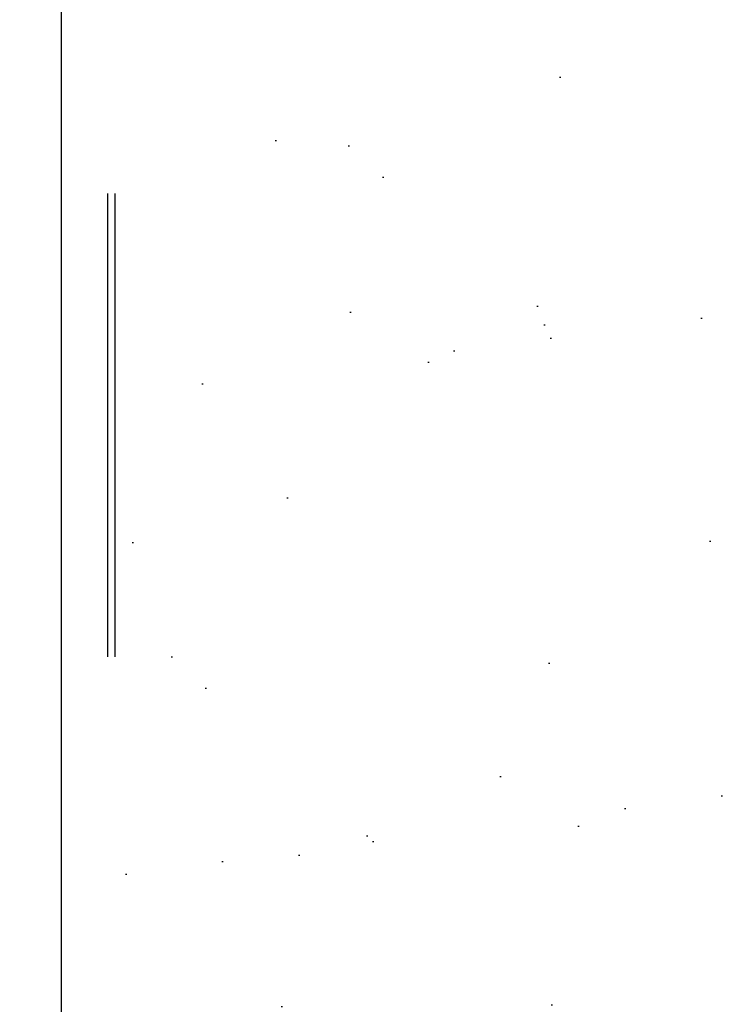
# Model space of a CAD drawing. Header units: inches. Extents: x 168.8 to 189.1, y 234.4 to 247.7.
# Tile 8 of 40: x 174.655 to 174.806, y 242.705 to 242.918. Entities that reach past the tile are written whole.
import ezdxf
from ezdxf import colors
from ezdxf.entities.mleader import LeaderData, LeaderLine
from ezdxf.math import Vec2, Vec3

# ---------------------------------------------------------------- set-up
doc = ezdxf.new("R2010")
doc.units = ezdxf.units.IN
doc.header["$LTSCALE"] = 0.25
doc.header["$MEASUREMENT"] = 0
doc.linetypes.add('HIDDEN2', pattern=[0.1875, 0.125, -0.0625])
doc.layers.add('525', color=7, linetype='Continuous')
doc.layers.add('ANNOTATIONS', color=1, linetype='Continuous')
doc.styles.add('ARIAL', font='arial.ttf', dxfattribs={"height": 0.09375})

msp = doc.modelspace()

# ---------------------------------------------------------------- hatches: boundary and pattern name
at = {"layer": '525'}
h = msp.add_hatch(dxfattribs=at)
h.set_pattern_fill('AR-SAND', color=256, scale=0.04)
h.set_pattern_definition([(37.50000000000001, (182.9191269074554, 236.1543159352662), (-0.002519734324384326, 0.07707295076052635), [0, -0.0608, 0, -0.068, 0, -0.065]), (7.499999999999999, (182.9191269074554, 236.1543159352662), (0.07079106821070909, 0.1128858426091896), [0, -0.0328, 0, -0.05480000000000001, 0, -0.021]), (327.5, (182.8699269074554, 236.1543159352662), (0.1245656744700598, 0.0002263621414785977), [0, -0.02, 0, -0.07200000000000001, 0, -0.094]), (317.5, (182.8699269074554, 236.1543159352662), (0.1202450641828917, 0.03510702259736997), [0, -0.01, 0, -0.0472, 0, -0.05400000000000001])])
h.paths.add_polyline_path([(174.9564719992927, 241.2818450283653), (174.859441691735, 241.241918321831), (174.8085059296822, 241.292819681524), (174.8085059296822, 241.1728378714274), (174.7648467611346, 241.2164676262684), (174.678033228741, 241.1815402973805), (174.678033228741, 240.3719713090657), (174.7658522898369, 240.3719713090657, -0.2553211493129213), (174.7987206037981, 240.354016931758, -0.1436955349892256), (174.8049147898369, 240.3329088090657), (174.8049147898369, 240.2988670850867), (174.8203835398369, 240.2833983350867), (174.8538210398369, 240.2833983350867), (174.8538210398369, 240.3537108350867), (174.9299894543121, 240.3537108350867, -0.4142135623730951), (174.9495207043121, 240.3341795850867)])
h.paths.add_polyline_path([(174.9564719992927, 242.9697276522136), (174.6756126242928, 242.9697276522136), (174.6756126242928, 241.5088672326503), (174.873345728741, 241.5088672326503, 0.4142135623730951), (174.931939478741, 241.5674609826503), (174.931939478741, 241.7182422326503), (174.9564719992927, 241.7182422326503)])
h.paths.add_polyline_path([(174.8972264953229, 242.5549430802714), (174.8974086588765, 242.5575481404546), (174.8966822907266, 242.5560588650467)], flags=0)
h.paths.add_polyline_path([(174.8926836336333, 242.5706638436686, 0.1253768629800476), (174.8619398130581, 242.5706216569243), (174.8741046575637, 242.5584568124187, 0.2309249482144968), (174.8936659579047, 242.5673584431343, 0.0965348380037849)], flags=16)
h.paths.add_polyline_path([(174.9525852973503, 242.5866097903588), (174.9531907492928, 242.587507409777), (174.9530720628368, 242.5876078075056)], flags=16)
edge = h.paths.add_edge_path(flags=16)
edge.add_line((174.9503709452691, 242.5549430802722), (174.952229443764, 242.5511325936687))
edge.add_spline(control_points=[(174.9522294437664, 242.5511325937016), (174.9522294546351, 242.5511327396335), (174.9522656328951, 242.5516184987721), (174.9524129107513, 242.5535959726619), (174.9525240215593, 242.5550878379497), (174.9527102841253, 242.557588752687), (174.9527751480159, 242.5584596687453), (174.9528454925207, 242.5594041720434)], knot_values=[6.727274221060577e-06, 6.727274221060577e-06, 6.727274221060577e-06, 6.727274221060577e-06, 0.04477891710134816, 0.04477891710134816, 0.08955783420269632, 0.08955783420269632, 0.1098279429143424, 0.1098279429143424, 0.1098279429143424, 0.1098279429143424], degree=3, periodic=0)
edge.add_spline(control_points=[(174.9484167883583, 242.5594041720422), (174.9483464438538, 242.5584596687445), (174.9482815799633, 242.5575887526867), (174.9480953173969, 242.5550878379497), (174.9479842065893, 242.5535959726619), (174.947836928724, 242.5516184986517), (174.9478007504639, 242.5511327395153), (174.947800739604, 242.5511325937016)], knot_values=[6.721825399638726e-06, 6.721825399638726e-06, 6.721825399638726e-06, 6.721825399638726e-06, 0.02027683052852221, 0.02027683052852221, 0.0650557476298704, 0.0650557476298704, 0.109827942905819, 0.109827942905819, 0.109827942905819, 0.109827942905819], degree=3, periodic=0)
edge.add_line((174.9508665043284, 242.5556777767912), (174.9503709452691, 242.5549430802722))
edge = h.paths.add_edge_path(flags=16)
edge.add_line((174.8968568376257, 242.5496567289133), (174.8948524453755, 242.553766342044))
edge.add_spline(control_points=[(174.8948524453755, 242.553766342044), (174.8949165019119, 242.5546264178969), (174.8949940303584, 242.5556673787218), (174.8951371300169, 242.5575887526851), (174.8952019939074, 242.5584596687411), (174.8952723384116, 242.5594041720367)], knot_values=[0.05985282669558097, 0.05985282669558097, 0.05985282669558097, 0.05985282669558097, 0.08955783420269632, 0.08955783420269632, 0.1098279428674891, 0.1098279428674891, 0.1098279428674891, 0.1098279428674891], degree=3, periodic=0)
edge.add_spline(control_points=[(174.8952723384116, 242.5594041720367), (174.8953506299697, 242.5605570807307), (174.8954365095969, 242.5618177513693), (174.8956918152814, 242.5655498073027), (174.8958724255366, 242.5681707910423), (174.8962134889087, 242.5730816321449), (174.8963967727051, 242.5757001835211), (174.8967366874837, 242.5805187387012), (174.8968932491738, 242.5827187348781), (174.89710824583, 242.585725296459), (174.8971905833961, 242.5868711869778), (174.8972565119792, 242.5877865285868)], knot_values=[-0.30223659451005, -0.30223659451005, -0.30223659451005, -0.30223659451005, -0.2776665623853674, -0.2776665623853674, -0.2327595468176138, -0.2327595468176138, -0.1878787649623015, -0.1878787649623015, -0.1429979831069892, -0.1429979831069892, -0.1102388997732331, -0.1102388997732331, -0.1102388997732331, -0.1102388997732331], degree=3, periodic=0)
edge.add_line((174.8969072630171, 242.5828708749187), (174.8939313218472, 242.5828708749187))
edge.add_line((174.8939313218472, 242.5828708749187), (174.8948286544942, 242.5842012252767))
edge.add_line((174.8948286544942, 242.5842012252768), (174.897684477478, 242.5900565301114))
edge.add_spline(control_points=[(174.8952723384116, 242.5594041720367), (174.8953716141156, 242.5606252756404), (174.8954804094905, 242.5619686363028), (174.895790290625, 242.5658142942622), (174.8960013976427, 242.5684561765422), (174.8963903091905, 242.5733643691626), (174.8965942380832, 242.5759597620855), (174.8969656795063, 242.5807245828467), (174.8971332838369, 242.5828939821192), (174.897357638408, 242.5858113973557), (174.8974413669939, 242.5869051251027), (174.8975086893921, 242.5877865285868)], knot_values=[0.1103396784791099, 0.1103396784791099, 0.1103396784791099, 0.1103396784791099, 0.1364385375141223, 0.1364385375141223, 0.1816313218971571, 0.1816313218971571, 0.2262543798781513, 0.2262543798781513, 0.2708774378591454, 0.2708774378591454, 0.3024188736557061, 0.3024188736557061, 0.3024188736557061, 0.3024188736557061], degree=3, periodic=0)
edge.add_line((174.8975086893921, 242.5877865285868), (174.8986525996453, 242.5854411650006))
edge.add_line((174.8986525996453, 242.5854411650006), (174.8994408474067, 242.5866097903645))
edge.add_line((174.8994408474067, 242.5866097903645), (174.9022950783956, 242.5924618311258))
edge.add_spline(control_points=[(174.899701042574, 242.5594041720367), (174.8998003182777, 242.5606252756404), (174.8999091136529, 242.5619686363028), (174.9002189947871, 242.5658142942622), (174.9004301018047, 242.5684561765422), (174.9008190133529, 242.5733643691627), (174.9010229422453, 242.5759597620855), (174.9013943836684, 242.5807245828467), (174.9015619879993, 242.5828939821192), (174.9018237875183, 242.586298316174), (174.901936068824, 242.5877681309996), (174.9020845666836, 242.5897163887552), (174.9021208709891, 242.5901949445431), (174.9021208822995, 242.5901950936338)], knot_values=[0.1103396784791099, 0.1103396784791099, 0.1103396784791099, 0.1103396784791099, 0.1364385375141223, 0.1364385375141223, 0.1816313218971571, 0.1816313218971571, 0.2262543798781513, 0.2262543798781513, 0.2708774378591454, 0.2708774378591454, 0.3151307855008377, 0.3151307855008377, 0.3593772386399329, 0.3593772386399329, 0.3593772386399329, 0.3593772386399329], degree=3, periodic=0)
edge.add_line((174.9021208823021, 242.5901950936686), (174.9038695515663, 242.5866097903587))
edge.add_line((174.9038695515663, 242.5866097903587), (174.9067237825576, 242.5924618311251))
edge.add_spline(control_points=[(174.9041297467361, 242.5594041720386), (174.9042290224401, 242.5606252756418), (174.9043378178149, 242.5619686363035), (174.9046476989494, 242.5658142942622), (174.9048588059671, 242.5684561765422), (174.905247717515, 242.5733643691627), (174.9054516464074, 242.5759597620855), (174.9058230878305, 242.5807245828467), (174.9059906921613, 242.5828939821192), (174.9062524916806, 242.586298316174), (174.9063647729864, 242.5877681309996), (174.9065132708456, 242.5897163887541), (174.9065495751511, 242.590194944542), (174.9065495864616, 242.5901950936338)], knot_values=[0.1103396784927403, 0.1103396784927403, 0.1103396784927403, 0.1103396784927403, 0.1364385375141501, 0.1364385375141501, 0.1816313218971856, 0.1816313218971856, 0.2262543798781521, 0.2262543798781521, 0.2708774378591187, 0.2708774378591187, 0.3151307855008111, 0.3151307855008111, 0.3593772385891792, 0.3593772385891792, 0.3593772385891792, 0.3593772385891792], degree=3, periodic=0)
edge.add_line((174.9065495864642, 242.5901950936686), (174.9082982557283, 242.5866097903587))
edge.add_line((174.9082982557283, 242.5866097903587), (174.9111524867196, 242.592461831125))
edge.add_spline(control_points=[(174.9085584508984, 242.5594041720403), (174.9086577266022, 242.5606252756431), (174.9087665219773, 242.5619686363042), (174.9090764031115, 242.5658142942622), (174.9092875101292, 242.5684561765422), (174.9096764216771, 242.5733643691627), (174.9098803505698, 242.5759597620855), (174.9102517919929, 242.5807245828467), (174.9104193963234, 242.5828939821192), (174.9106811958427, 242.586298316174), (174.9107934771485, 242.5877681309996), (174.9109419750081, 242.5897163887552), (174.9109782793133, 242.5901949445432), (174.9109782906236, 242.5901950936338)], knot_values=[0.1103396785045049, 0.1103396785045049, 0.1103396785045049, 0.1103396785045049, 0.1364385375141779, 0.1364385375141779, 0.181631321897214, 0.181631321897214, 0.226254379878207, 0.226254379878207, 0.2708774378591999, 0.2708774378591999, 0.3151307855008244, 0.3151307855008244, 0.359377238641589, 0.359377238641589, 0.359377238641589, 0.359377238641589], degree=3, periodic=0)
edge.add_line((174.9109782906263, 242.5901950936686), (174.9127269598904, 242.5866097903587))
edge.add_line((174.9127269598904, 242.5866097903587), (174.9155811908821, 242.5924618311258))
edge.add_spline(control_points=[(174.9129871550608, 242.5594041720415), (174.9130864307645, 242.560625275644), (174.9131952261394, 242.5619686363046), (174.9135051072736, 242.5658142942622), (174.9137162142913, 242.5684561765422), (174.9141051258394, 242.5733643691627), (174.9143090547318, 242.5759597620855), (174.9146804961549, 242.5807245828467), (174.9148481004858, 242.5828939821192), (174.9151099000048, 242.586298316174), (174.9152221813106, 242.5877681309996), (174.91537067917, 242.5897163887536), (174.9154069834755, 242.5901949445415), (174.915406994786, 242.5901950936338)], knot_values=[0.1103396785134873, 0.1103396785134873, 0.1103396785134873, 0.1103396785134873, 0.1364385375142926, 0.1364385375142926, 0.181631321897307, 0.181631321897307, 0.2262543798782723, 0.2262543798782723, 0.2708774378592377, 0.2708774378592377, 0.3151307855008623, 0.3151307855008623, 0.35937723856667, 0.35937723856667, 0.35937723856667, 0.35937723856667], degree=3, periodic=0)
edge.add_line((174.9154069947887, 242.5901950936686), (174.9171556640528, 242.5866097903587))
edge.add_line((174.9171556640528, 242.5866097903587), (174.9200098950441, 242.5924618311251))
edge.add_spline(control_points=[(174.9174158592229, 242.5594041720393), (174.9175151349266, 242.5606252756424), (174.9176239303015, 242.5619686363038), (174.917933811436, 242.5658142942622), (174.9181449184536, 242.5684561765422), (174.9185338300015, 242.5733643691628), (174.9187377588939, 242.5759597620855), (174.919109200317, 242.5807245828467), (174.9192768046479, 242.5828939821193), (174.9195386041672, 242.586298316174), (174.9196508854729, 242.5877681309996), (174.9197993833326, 242.5897163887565), (174.9198356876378, 242.5901949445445), (174.9198356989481, 242.5901950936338)], knot_values=[0.1103396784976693, 0.1103396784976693, 0.1103396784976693, 0.1103396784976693, 0.1364385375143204, 0.1364385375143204, 0.1816313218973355, 0.1816313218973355, 0.2262543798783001, 0.2262543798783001, 0.2708774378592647, 0.2708774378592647, 0.3151307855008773, 0.3151307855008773, 0.3593772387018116, 0.3593772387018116, 0.3593772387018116, 0.3593772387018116], degree=3, periodic=0)
edge.add_line((174.9198356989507, 242.5901950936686), (174.9215843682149, 242.5866097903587))
edge.add_line((174.9215843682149, 242.5866097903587), (174.9244385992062, 242.592461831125))
edge.add_spline(control_points=[(174.921844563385, 242.5594041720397), (174.9219438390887, 242.5606252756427), (174.9220526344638, 242.5619686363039), (174.9223625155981, 242.5658142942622), (174.9225736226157, 242.5684561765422), (174.9229625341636, 242.5733643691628), (174.9231664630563, 242.5759597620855), (174.9235379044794, 242.5807245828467), (174.9237055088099, 242.5828939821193), (174.9239673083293, 242.586298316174), (174.924079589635, 242.5877681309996), (174.9242280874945, 242.5897163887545), (174.9242643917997, 242.5901949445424), (174.9242644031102, 242.5901950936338)], knot_values=[0.1103396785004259, 0.1103396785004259, 0.1103396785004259, 0.1103396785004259, 0.1364385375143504, 0.1364385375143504, 0.1816313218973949, 0.1816313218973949, 0.2262543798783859, 0.2262543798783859, 0.2708774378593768, 0.2708774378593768, 0.3151307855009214, 0.3151307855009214, 0.3593772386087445, 0.3593772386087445, 0.3593772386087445, 0.3593772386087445], degree=3, periodic=0)
edge.add_line((174.9242644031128, 242.5901950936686), (174.9260130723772, 242.5866097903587))
edge.add_line((174.9260130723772, 242.5866097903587), (174.9288673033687, 242.5924618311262))
edge.add_spline(control_points=[(174.9262732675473, 242.5594041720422), (174.9263725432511, 242.5606252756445), (174.9264813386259, 242.5619686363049), (174.9267912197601, 242.5658142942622), (174.9270023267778, 242.5684561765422), (174.927391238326, 242.5733643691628), (174.9275951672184, 242.5759597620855), (174.9279666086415, 242.5807245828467), (174.9281342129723, 242.5828939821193), (174.9283960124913, 242.586298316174), (174.9285082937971, 242.5877681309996), (174.9286567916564, 242.5897163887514), (174.9286930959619, 242.5901949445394), (174.9286931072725, 242.5901950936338)], knot_values=[0.1103396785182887, 0.1103396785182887, 0.1103396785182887, 0.1103396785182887, 0.1364385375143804, 0.1364385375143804, 0.1816313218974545, 0.1816313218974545, 0.2262543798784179, 0.2262543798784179, 0.2708774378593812, 0.2708774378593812, 0.3151307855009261, 0.3151307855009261, 0.3593772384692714, 0.3593772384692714, 0.3593772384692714, 0.3593772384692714], degree=3, periodic=0)
edge.add_line((174.9286931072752, 242.5901950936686), (174.9304417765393, 242.5866097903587))
edge.add_line((174.9304417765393, 242.5866097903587), (174.9332960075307, 242.5924618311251))
edge.add_spline(control_points=[(174.9307019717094, 242.5594041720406), (174.9308012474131, 242.5606252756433), (174.930910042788, 242.5619686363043), (174.9312199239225, 242.5658142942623), (174.9314310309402, 242.5684561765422), (174.931819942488, 242.5733643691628), (174.9320238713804, 242.5759597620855), (174.9323953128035, 242.5807245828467), (174.9325629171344, 242.5828939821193), (174.9328247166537, 242.586298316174), (174.9329369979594, 242.5877681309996), (174.9330854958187, 242.5897163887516), (174.933121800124, 242.5901949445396), (174.9331218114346, 242.5901950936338)], knot_values=[0.1103396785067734, 0.1103396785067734, 0.1103396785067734, 0.1103396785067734, 0.1364385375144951, 0.1364385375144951, 0.1816313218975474, 0.1816313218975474, 0.2262543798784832, 0.2262543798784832, 0.270877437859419, 0.270877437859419, 0.315130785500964, 0.315130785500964, 0.3593772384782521, 0.3593772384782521, 0.3593772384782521, 0.3593772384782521], degree=3, periodic=0)
edge.add_line((174.9331218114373, 242.5901950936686), (174.9348704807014, 242.5866097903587))
edge.add_line((174.9348704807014, 242.5866097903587), (174.9377247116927, 242.592461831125))
edge.add_spline(control_points=[(174.9351306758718, 242.5594041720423), (174.9352299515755, 242.5606252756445), (174.9353387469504, 242.5619686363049), (174.9356486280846, 242.5658142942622), (174.9358597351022, 242.5684561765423), (174.9362486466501, 242.5733643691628), (174.9364525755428, 242.5759597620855), (174.9368240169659, 242.5807245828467), (174.9369916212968, 242.5828939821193), (174.9372534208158, 242.586298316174), (174.9373657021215, 242.5877681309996), (174.9375141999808, 242.5897163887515), (174.9375505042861, 242.5901949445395), (174.9375505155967, 242.5901950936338)], knot_values=[0.1103396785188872, 0.1103396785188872, 0.1103396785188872, 0.1103396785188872, 0.1364385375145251, 0.1364385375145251, 0.1816313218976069, 0.1816313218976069, 0.2262543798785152, 0.2262543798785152, 0.2708774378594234, 0.2708774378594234, 0.3151307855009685, 0.3151307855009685, 0.3593772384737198, 0.3593772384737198, 0.3593772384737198, 0.3593772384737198], degree=3, periodic=0)
edge.add_line((174.9375505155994, 242.5901950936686), (174.9392991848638, 242.5866097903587))
edge.add_line((174.9392991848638, 242.5866097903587), (174.9421534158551, 242.5924618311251))
edge.add_spline(control_points=[(174.9395593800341, 242.5594041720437), (174.9396586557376, 242.5606252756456), (174.9397674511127, 242.5619686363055), (174.9400773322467, 242.5658142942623), (174.9402884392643, 242.5684561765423), (174.9406773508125, 242.5733643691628), (174.9408812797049, 242.5759597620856), (174.941252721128, 242.5807245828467), (174.9414203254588, 242.5828939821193), (174.9416821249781, 242.586298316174), (174.9417944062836, 242.5877681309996), (174.941942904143, 242.5897163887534), (174.9419792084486, 242.5901949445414), (174.941979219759, 242.5901950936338)], knot_values=[0.1103396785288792, 0.1103396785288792, 0.1103396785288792, 0.1103396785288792, 0.1364385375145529, 0.1364385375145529, 0.1816313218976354, 0.1816313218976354, 0.2262543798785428, 0.2262543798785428, 0.2708774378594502, 0.2708774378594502, 0.3151307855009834, 0.3151307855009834, 0.3593772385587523, 0.3593772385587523, 0.3593772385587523, 0.3593772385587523], degree=3, periodic=0)
edge.add_line((174.9419792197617, 242.5901950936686), (174.9437278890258, 242.5866097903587))
edge.add_line((174.9437278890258, 242.5866097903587), (174.9465821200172, 242.5924618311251))
edge.add_spline(control_points=[(174.9439880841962, 242.5594041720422), (174.9440873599, 242.5606252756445), (174.9441961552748, 242.5619686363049), (174.944506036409, 242.5658142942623), (174.9447171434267, 242.5684561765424), (174.9451060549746, 242.5733643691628), (174.945309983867, 242.5759597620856), (174.9456814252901, 242.5807245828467), (174.9458490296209, 242.5828939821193), (174.9461108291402, 242.586298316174), (174.946223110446, 242.5877681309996), (174.9463716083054, 242.5897163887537), (174.9464079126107, 242.5901949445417), (174.9464079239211, 242.5901950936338)], knot_values=[0.1103396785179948, 0.1103396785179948, 0.1103396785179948, 0.1103396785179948, 0.136438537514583, 0.136438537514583, 0.181631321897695, 0.181631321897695, 0.226254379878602, 0.226254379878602, 0.2708774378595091, 0.2708774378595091, 0.3151307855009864, 0.3151307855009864, 0.3593772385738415, 0.3593772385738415, 0.3593772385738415, 0.3593772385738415], degree=3, periodic=0)
edge.add_line((174.9464079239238, 242.5901950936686), (174.9481565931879, 242.5866097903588))
edge.add_line((174.9481565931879, 242.5866097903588), (174.9510108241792, 242.5924618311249))
edge.add_spline(control_points=[(174.9484167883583, 242.5594041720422), (174.948516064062, 242.5606252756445), (174.9486248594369, 242.5619686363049), (174.9489347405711, 242.5658142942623), (174.9491458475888, 242.5684561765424), (174.9495347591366, 242.5733643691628), (174.9497386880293, 242.5759597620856), (174.9501101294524, 242.5807245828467), (174.9502777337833, 242.5828939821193), (174.9505395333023, 242.586298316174), (174.9506518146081, 242.5877681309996), (174.9508003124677, 242.5897163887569), (174.950836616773, 242.5901949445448), (174.9508366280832, 242.5901950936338)], knot_values=[0.1103396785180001, 0.1103396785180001, 0.1103396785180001, 0.1103396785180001, 0.1364385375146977, 0.1364385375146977, 0.1816313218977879, 0.1816313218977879, 0.2262543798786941, 0.2262543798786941, 0.2708774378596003, 0.2708774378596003, 0.3151307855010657, 0.3151307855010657, 0.359377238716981, 0.359377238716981, 0.359377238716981, 0.359377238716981], degree=3, periodic=0)
edge.add_line((174.9508366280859, 242.5901950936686), (174.9525852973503, 242.5866097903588))
edge.add_line((174.9525852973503, 242.5866097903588), (174.9503709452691, 242.5549430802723))
edge.add_line((174.9503709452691, 242.5549430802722), (174.9485124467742, 242.5511325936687))
edge.add_line((174.9485124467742, 242.5511325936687), (174.9459422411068, 242.5549430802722))
edge.add_line((174.9459422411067, 242.5549430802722), (174.9432437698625, 242.549410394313))
edge.add_spline(control_points=[(174.9439880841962, 242.5594041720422), (174.9439177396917, 242.5584596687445), (174.9438528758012, 242.5575887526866), (174.9436666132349, 242.5550878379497), (174.9435555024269, 242.5535959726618), (174.9434082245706, 242.5516184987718), (174.9433720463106, 242.5511327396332), (174.943372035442, 242.5511325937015)], knot_values=[6.727263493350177e-06, 6.727263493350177e-06, 6.727263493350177e-06, 6.727263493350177e-06, 0.02027683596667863, 0.02027683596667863, 0.0650557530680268, 0.0650557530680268, 0.1098279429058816, 0.1098279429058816, 0.1098279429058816, 0.1098279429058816], degree=3, periodic=0)
edge.add_line((174.9433720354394, 242.5511325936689), (174.9415135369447, 242.5549430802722))
edge.add_line((174.9415135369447, 242.5549430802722), (174.9388150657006, 242.5494103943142))
edge.add_spline(control_points=[(174.9395593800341, 242.5594041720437), (174.9394890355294, 242.5584596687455), (174.9394241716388, 242.5575887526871), (174.9392379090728, 242.5550878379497), (174.9391267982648, 242.5535959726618), (174.9389795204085, 242.5516184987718), (174.9389433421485, 242.5511327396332), (174.9389433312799, 242.5511325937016)], knot_values=[6.72726497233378e-06, 6.72726497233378e-06, 6.72726497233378e-06, 6.72726497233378e-06, 0.020276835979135, 0.020276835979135, 0.0650557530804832, 0.0650557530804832, 0.1098279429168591, 0.1098279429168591, 0.1098279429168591, 0.1098279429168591], degree=3, periodic=0)
edge.add_line((174.9389433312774, 242.5511325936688), (174.9370848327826, 242.5549430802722))
edge.add_line((174.9370848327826, 242.5549430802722), (174.9343863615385, 242.5494103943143))
edge.add_spline(control_points=[(174.9351306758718, 242.5594041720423), (174.9350603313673, 242.5584596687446), (174.9349954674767, 242.5575887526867), (174.9348092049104, 242.5550878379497), (174.9346980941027, 242.5535959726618), (174.9345508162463, 242.55161849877), (174.934514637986, 242.5511327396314), (174.9345146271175, 242.5511325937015)], knot_values=[6.72718319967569e-06, 6.72718319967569e-06, 6.72718319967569e-06, 6.72718319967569e-06, 0.02027683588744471, 0.02027683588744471, 0.06505575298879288, 0.06505575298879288, 0.1098279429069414, 0.1098279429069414, 0.1098279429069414, 0.1098279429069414], degree=3, periodic=0)
edge.add_line((174.9345146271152, 242.5511325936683), (174.9326561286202, 242.5549430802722))
edge.add_line((174.9326561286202, 242.5549430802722), (174.9299576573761, 242.5494103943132))
edge.add_spline(control_points=[(174.9307019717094, 242.5594041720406), (174.9306316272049, 242.5584596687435), (174.9305667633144, 242.5575887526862), (174.9303805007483, 242.5550878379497), (174.9302693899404, 242.5535959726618), (174.9301221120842, 242.5516184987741), (174.9300859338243, 242.5511327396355), (174.9300859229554, 242.5511325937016)], knot_values=[6.72737220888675e-06, 6.72737220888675e-06, 6.72737220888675e-06, 6.72737220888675e-06, 0.02027683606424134, 0.02027683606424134, 0.06505575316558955, 0.06505575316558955, 0.1098279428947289, 0.1098279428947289, 0.1098279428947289, 0.1098279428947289], degree=3, periodic=0)
edge.add_line((174.9300859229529, 242.5511325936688), (174.9282274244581, 242.5549430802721))
edge.add_line((174.9282274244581, 242.5549430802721), (174.9255289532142, 242.5494103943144))
edge.add_spline(control_points=[(174.9262732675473, 242.5594041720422), (174.9262029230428, 242.5584596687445), (174.9261380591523, 242.5575887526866), (174.9259517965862, 242.5550878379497), (174.9258406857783, 242.5535959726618), (174.925693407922, 242.5516184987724), (174.9256572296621, 242.5511327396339), (174.9256572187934, 242.5511325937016)], knot_values=[6.727295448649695e-06, 6.727295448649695e-06, 6.727295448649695e-06, 6.727295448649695e-06, 0.02027683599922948, 0.02027683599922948, 0.06505575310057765, 0.06505575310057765, 0.1098279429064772, 0.1098279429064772, 0.1098279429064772, 0.1098279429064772], degree=3, periodic=0)
edge.add_line((174.9256572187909, 242.5511325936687), (174.923798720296, 242.5549430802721))
edge.add_line((174.923798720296, 242.5549430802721), (174.9211002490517, 242.5494103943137))
edge.add_spline(control_points=[(174.921844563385, 242.5594041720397), (174.9217742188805, 242.558459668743), (174.9217093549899, 242.557588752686), (174.9215230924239, 242.5550878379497), (174.9214119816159, 242.5535959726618), (174.9212647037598, 242.5516184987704), (174.9212285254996, 242.5511327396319), (174.921228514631, 242.5511325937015)], knot_values=[6.727205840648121e-06, 6.727205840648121e-06, 6.727205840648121e-06, 6.727205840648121e-06, 0.02027683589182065, 0.02027683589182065, 0.06505575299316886, 0.06505575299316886, 0.1098279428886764, 0.1098279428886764, 0.1098279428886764, 0.1098279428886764], degree=3, periodic=0)
edge.add_line((174.9212285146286, 242.5511325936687), (174.9193700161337, 242.5549430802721))
edge.add_line((174.9193700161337, 242.5549430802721), (174.9166715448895, 242.5494103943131))
edge.add_spline(control_points=[(174.9174158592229, 242.5594041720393), (174.9173455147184, 242.5584596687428), (174.9172806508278, 242.5575887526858), (174.9170943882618, 242.5550878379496), (174.9169832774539, 242.5535959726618), (174.9168359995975, 242.5516184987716), (174.9167998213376, 242.5511327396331), (174.9167998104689, 242.5511325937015)], knot_values=[6.727260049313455e-06, 6.727260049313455e-06, 6.727260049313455e-06, 6.727260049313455e-06, 0.02027683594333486, 0.02027683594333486, 0.06505575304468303, 0.06505575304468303, 0.1098279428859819, 0.1098279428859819, 0.1098279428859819, 0.1098279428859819], degree=3, periodic=0)
edge.add_line((174.9167998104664, 242.5511325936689), (174.9149413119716, 242.5549430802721))
edge.add_line((174.9149413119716, 242.5549430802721), (174.9122428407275, 242.5494103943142))
edge.add_spline(control_points=[(174.9129871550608, 242.5594041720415), (174.9129168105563, 242.558459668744), (174.9128519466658, 242.5575887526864), (174.9126656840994, 242.5550878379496), (174.9125545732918, 242.5535959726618), (174.9124072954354, 242.5516184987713), (174.9123711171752, 242.5511327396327), (174.9123711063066, 242.5511325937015)], knot_values=[6.727242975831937e-06, 6.727242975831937e-06, 6.727242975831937e-06, 6.727242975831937e-06, 0.02027683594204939, 0.02027683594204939, 0.0650557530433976, 0.0650557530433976, 0.10982794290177, 0.10982794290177, 0.10982794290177, 0.10982794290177], degree=3, periodic=0)
edge.add_line((174.9123711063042, 242.5511325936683), (174.9105126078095, 242.5549430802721))
edge.add_line((174.9105126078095, 242.5549430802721), (174.9078141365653, 242.5494103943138))
edge.add_spline(control_points=[(174.9085584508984, 242.5594041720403), (174.9084881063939, 242.5584596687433), (174.9084232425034, 242.5575887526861), (174.9082369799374, 242.5550878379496), (174.9081258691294, 242.5535959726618), (174.9079785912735, 242.551618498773), (174.9079424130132, 242.5511327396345), (174.9079424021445, 242.5511325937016)], knot_values=[6.727322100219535e-06, 6.727322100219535e-06, 6.727322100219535e-06, 6.727322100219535e-06, 0.02027683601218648, 0.02027683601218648, 0.06505575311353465, 0.06505575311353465, 0.1098279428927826, 0.1098279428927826, 0.1098279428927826, 0.1098279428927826], degree=3, periodic=0)
edge.add_line((174.907942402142, 242.5511325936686), (174.9060839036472, 242.5549430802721))
edge.add_line((174.9060839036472, 242.5549430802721), (174.9033854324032, 242.5494103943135))
edge.add_spline(control_points=[(174.9041297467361, 242.5594041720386), (174.9040594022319, 242.5584596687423), (174.9039945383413, 242.5575887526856), (174.9038082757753, 242.5550878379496), (174.9036971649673, 242.5535959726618), (174.9035498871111, 242.5516184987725), (174.9035137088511, 242.5511327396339), (174.9035136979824, 242.5511325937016)], knot_values=[6.727297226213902e-06, 6.727297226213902e-06, 6.727297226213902e-06, 6.727297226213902e-06, 0.02027683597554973, 0.02027683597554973, 0.06505575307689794, 0.06505575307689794, 0.1098279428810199, 0.1098279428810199, 0.1098279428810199, 0.1098279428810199], degree=3, periodic=0)
edge.add_line((174.9035136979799, 242.5511325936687), (174.901655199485, 242.5549430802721))
edge.add_line((174.9016551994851, 242.5549430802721), (174.898956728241, 242.5494103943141))
edge.add_spline(control_points=[(174.89908499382, 242.5511325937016), (174.8990850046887, 242.5511327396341), (174.899121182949, 242.5516184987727), (174.8992684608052, 242.5535959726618), (174.8993795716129, 242.5550878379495), (174.8995658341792, 242.5575887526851), (174.8996306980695, 242.5584596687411), (174.899701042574, 242.5594041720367)], knot_values=[6.727307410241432e-06, 6.727307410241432e-06, 6.727307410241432e-06, 6.727307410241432e-06, 0.04477891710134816, 0.04477891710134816, 0.08955783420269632, 0.08955783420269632, 0.1098279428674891, 0.1098279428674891, 0.1098279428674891, 0.1098279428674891], degree=3, periodic=0)
edge.add_spline(control_points=[(174.899701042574, 242.5594041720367), (174.899779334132, 242.5605570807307), (174.8998652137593, 242.5618177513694), (174.9001205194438, 242.5655498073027), (174.9003011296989, 242.5681707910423), (174.9006421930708, 242.5730816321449), (174.9008254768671, 242.5757001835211), (174.9011653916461, 242.5805187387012), (174.9013219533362, 242.5827187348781), (174.9015705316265, 242.5861949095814), (174.9016791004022, 242.5877027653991), (174.9018234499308, 242.5897027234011), (174.9018591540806, 242.5901949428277), (174.9018591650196, 242.590195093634)], knot_values=[-0.3592428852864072, -0.3592428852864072, -0.3592428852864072, -0.3592428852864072, -0.3346728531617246, -0.3346728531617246, -0.289765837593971, -0.289765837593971, -0.2448850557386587, -0.2448850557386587, -0.2000042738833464, -0.2000042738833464, -0.155118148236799, -0.155118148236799, -0.1102388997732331, -0.1102388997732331, -0.1102388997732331, -0.1102388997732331], degree=3, periodic=0)
edge.add_line((174.8998208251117, 242.5611322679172), (174.8974092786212, 242.5575570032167))
edge.add_line((174.8974092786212, 242.5575570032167), (174.8968568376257, 242.5496567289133))

# ---------------------------------------------------------------- linework, layer by layer
msp.add_line((174.6641282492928, 241.3368657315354), (174.6641282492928, 243.0801681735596), dxfattribs=at)
at = {"layer": '525', "linetype": 'HIDDEN2'}
for p, q in [((174.6740501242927, 243.0801681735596), (174.6740501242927, 241.3408575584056)), ((174.6756126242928, 243.0801681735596), (174.6756126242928, 241.3414861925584))]:
    msp.add_line(p, q, dxfattribs=at)

# ---------------------------------------------------------------- leaders
at = {"layer": 'ANNOTATIONS'}
ml = msp.add_multileader_mtext('Standard', dxfattribs=at)
ml.set_content(' INTERIOR SKIN IS\\P.012" GALVANIZED\\PRIBBED STEEL\\PWITH A WOOD\\PGRAIN TEXTURE', color=256, style='ARIAL')
ml.set_leader_properties()
ml.build(insert=Vec2(0, 0))
ml.multileader.update_dxf_attribs({"dogleg_length": 0.36, "arrow_head_size": 0.09375})
ctx = ml.context
ctx.base_point, ctx.char_height, ctx.arrow_head_size, ctx.landing_gap_size, ctx.plane_origin = Vec3(172.3189587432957, 243.0185221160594), 0.09375, 0.09375, 0.09, Vec3(171.8367863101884, 242.4949473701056)
ctx.text_align_type = 2
notes = []
notes.append((ctx, [(1, (1, 1, 0), (173.7544021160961, 243.0185221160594), (-1, 0), 0.09795701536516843, [(0, [(174.9442155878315, 242.2550765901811)], 0, [])])]))
ctx.mtext.insert, ctx.mtext.width, ctx.mtext.alignment, ctx.mtext.flow_direction = Vec3(173.5664451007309, 243.0661964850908), 1.744752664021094, 3, 5
for ctx, leaders in notes:
    for number, flags, end, landing, length, lines in leaders:
        leader = LeaderData()
        leader.index, (leader.has_last_leader_line, leader.has_dogleg_vector, leader.attachment_direction) = number, flags
        leader.last_leader_point, leader.dogleg_vector, leader.dogleg_length = Vec3(end), Vec3(landing), length
        for number, points, colour, breaks in lines:
            line = LeaderLine()
            line.index, line.vertices, line.color, line.breaks = number, Vec3.list(points), colors.encode_raw_color(colour), breaks
            leader.lines.append(line)
        ctx.leaders.append(leader)

doc.saveas('drawing.dxf')
